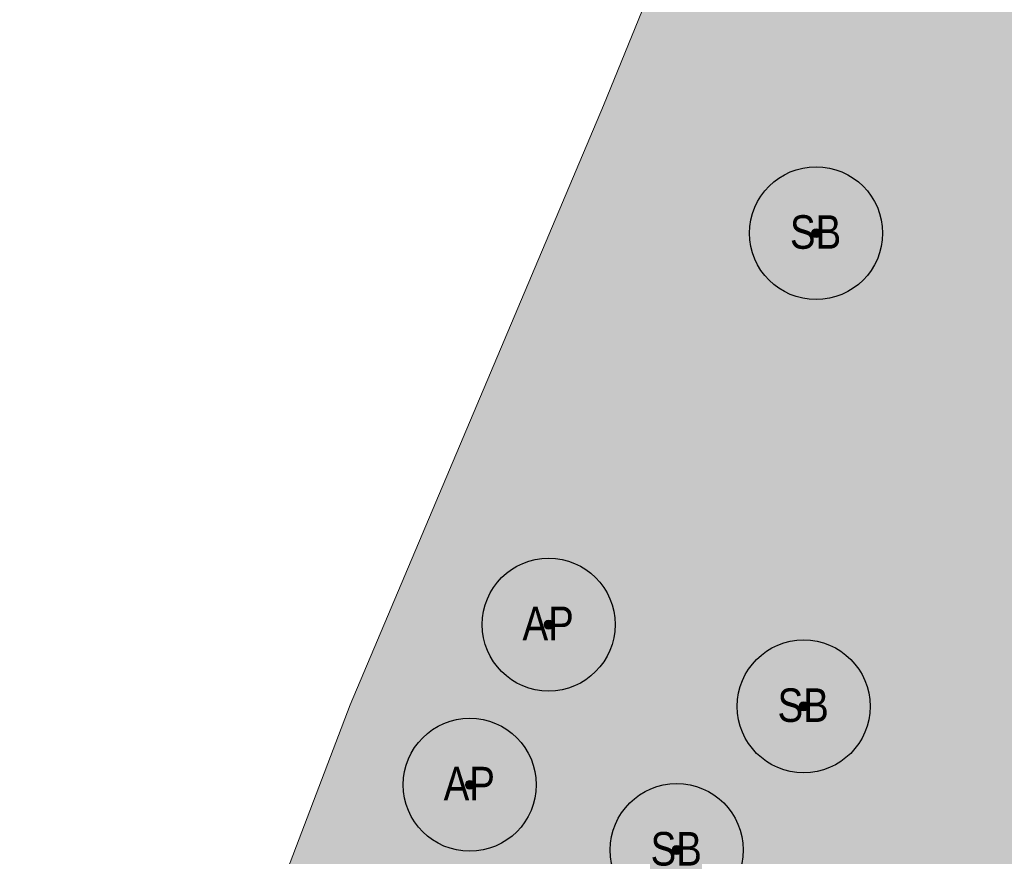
# Model space of a CAD drawing. Header units: centimetres. Extents: x 0 to 79565, y -33811 to 17832.
# Tile 78 of 205: x 0 to 3332, y 2426 to 5258. Entities that reach past the tile are written whole.
import ezdxf

# ---------------------------------------------------------------- set-up
doc = ezdxf.new("R2010")
doc.units = ezdxf.units.CM
for name, color, linetype, lineweight in [('_Zagospodarowanie terenu (2D)', 7, 'Continuous', 9), ('_Zagospodarowanie terenu (2D)-1', 7, 'Continuous', 9), ('Zagospodarowanie-Powierzchnie-Trawa', 7, 'Continuous', 9)]:
    doc.layers.add(name, color=color, linetype=linetype, lineweight=lineweight)
doc.layers.add('Zagospodarowanie-Opis-Tekst', color=7, linetype='Continuous', lineweight=9, true_color=0x0000dd)
doc.layers.add('Zagospodarowanie-Rośliny-Drzewa', color=3, linetype='Continuous', lineweight=25, true_color=0x00ff00)
doc.styles.add('Arial Narrow', font='ARIALN.TTF')

# ---------------------------------------------------------------- blocks, each defined once
blk = doc.blocks.new('[sb]-Wierzba płacząca')
at = {"layer": 'Zagospodarowanie-Opis-Tekst', "linetype": 'Continuous', "lineweight": 0, "true_color": 0x888888}
h = blk.add_hatch(color=252, dxfattribs=at)
edge = h.paths.add_edge_path()
edge.add_arc((0, 0), 10, 0, 360)
at = {"layer": 'Zagospodarowanie-Rośliny-Drzewa', "linetype": 'Continuous', "lineweight": 0, "true_color": 0x99cc00, "transparency": 33554577}
h = blk.add_hatch(color=62, dxfattribs=at)
edge = h.paths.add_edge_path()
edge.add_arc((0, 0), 150, 0, 360)
at = {"layer": 'Zagospodarowanie-Opis-Tekst', "color": 172, "true_color": 0x0000dd}
blk.add_circle((0, 0), 10, dxfattribs=at)
at = {"layer": 'Zagospodarowanie-Rośliny-Drzewa', "color": 114, "true_color": 0x00a75b}
blk.add_circle((0, 0), 150, dxfattribs=at)
at = {"layer": 'Zagospodarowanie-Opis-Tekst', "color": 172, "true_color": 0x0000dd, "insert": (-58.9, 40.5), "char_height": 75.65, "attachment_point": 1, "line_spacing_factor": 0.966875, "style": 'Arial Narrow'}
blk.add_mtext('SB', dxfattribs=at)
blk = doc.blocks.new('[AP]-Klon zwyczajny')
at = {"layer": 'Zagospodarowanie-Opis-Tekst', "linetype": 'Continuous', "lineweight": 0, "true_color": 0x888888}
h = blk.add_hatch(color=252, dxfattribs=at)
edge = h.paths.add_edge_path()
edge.add_arc((0, 0), 10, 0, 360)
at = {"layer": 'Zagospodarowanie-Rośliny-Drzewa', "linetype": 'Continuous', "lineweight": 0, "true_color": 0x00a75b, "transparency": 33554508}
h = blk.add_hatch(color=114, dxfattribs=at)
edge = h.paths.add_edge_path()
edge.add_arc((0, 0), 150, 0, 360)
at = {"layer": 'Zagospodarowanie-Opis-Tekst', "color": 172, "true_color": 0x0000dd}
blk.add_circle((0, 0), 10, dxfattribs=at)
at = {"layer": 'Zagospodarowanie-Rośliny-Drzewa', "color": 7}
blk.add_circle((0, 0), 150, dxfattribs=at)
at = {"layer": 'Zagospodarowanie-Opis-Tekst', "color": 172, "true_color": 0x0000dd, "insert": (-58.9, 40.5), "char_height": 75.65, "attachment_point": 1, "line_spacing_factor": 0.966875, "style": 'Arial Narrow'}
blk.add_mtext('AP', dxfattribs=at)
blk = doc.blocks.new('Zagospodarowanie terenu (2D)')
at = {"layer": 'Zagospodarowanie-Powierzchnie-Trawa', "linetype": 'Continuous', "lineweight": 0, "true_color": 0x99ff6f, "transparency": 33554457}
blk.add_hatch(color=81, dxfattribs=at).paths.add_polyline_path([(934852511, -397454817.9), (934852469, -397454799.9), (934851229, -397457816.9), (934851477, -397457968.9), (934851685, -397458155.9), (934851842, -397458358.9), (934851943, -397458526.9), (934852003, -397458671.9), (934852069, -397458923.9), (934852097, -397459199.9), (934852076, -397459468.9), (934852016, -397459716.9), (934851977, -397459828.9), (934851243, -397459510.9), (934851168, -397459643.9), (934850924, -397460398.9), (934850750, -397460346.9), (934850636, -397460681.9), (934849625, -397460337.9), (934849735, -397459978.9), (934848794, -397459678.9), (934848752, -397460022.9), (934848866, -397460196.9), (934848893, -397460223.9), (934848947, -397460065.9), (934849293, -397460180.9), (934849129, -397460647.9), (934848873, -397460562.9), (934848405, -397460413.9), (934848538, -397459993.9), (934847111.9, -397457766.3), (934847042, -397457825.9), (934846877, -397458319.9), (934846870, -397458910.9), (934847225, -397459233.9), (934847717, -397460670.9), (934845915, -397463530.9), (934841781, -397461429.9), (934840416, -397462467.9), (934840191, -397462779.9), (934839207, -397464153.9), (934839114, -397464287.9), (934838419, -397465993.9), (934837561, -397468022.9), (934836443, -397470960.9), (934840596, -397472626.9), (934840635, -397472645.9), (934840828, -397472737.9), (934843011, -397473686.9), (934847231, -397477361.9), (934848170, -397478004.9), (934850373, -397470291.9), (934849369, -397470319.9), (934850763, -397462868.9), (934853329, -397462798.9), (934854224, -397460848.9), (934853941, -397459361.9), (934853856, -397456132.9), (934854207.5, -397454960.4), (934854196, -397454738.9), (934853760, -397454354.9), (934853242, -397453887.9), (934853148, -397454014.9), (934853070, -397453962.9), (934853156, -397453820.9), (934852926, -397453624.9), (934852696, -397454233.9)])
at = {"layer": 'Zagospodarowanie-Powierzchnie-Trawa', "flags": 128}
blk.add_lwpolyline([(934847717, -397460670.9), (934845915, -397463530.9), (934841781, -397461429.9), (934840416, -397462467.9), (934840191, -397462779.9), (934839207, -397464153.9), (934839114, -397464287.9), (934838419, -397465993.9), (934837561, -397468022.9), (934836443, -397470960.9), (934840596, -397472626.9), (934840635, -397472645.9), (934840828, -397472737.9), (934843011, -397473686.9), (934847231, -397477361.9), (934848170, -397478004.9), (934850373, -397470291.9), (934849369, -397470319.9), (934850763, -397462868.9), (934853329, -397462798.9), (934854224, -397460848.9)], dxfattribs=at)
at = {"layer": 'Zagospodarowanie-Rośliny-Drzewa', "color": 7, "xscale": 1.5, "yscale": 1.5, "zscale": 1.5}
for name, p in [('[sb]-Wierzba płacząca', (934839138, -397466425.9)), ('[AP]-Klon zwyczajny', (934838233, -397467750.9)), ('[sb]-Wierzba płacząca', (934839096, -397468027.6)), ('[AP]-Klon zwyczajny', (934837966.1, -397468293.1)), ('[sb]-Wierzba płacząca', (934838666.4, -397468513.8))]:
    blk.add_blockref(name, p, dxfattribs=at)
blk = doc.blocks.new('[sb]-Wierzba płacząca-1')
at = {"layer": 'Zagospodarowanie-Opis-Tekst', "linetype": 'Continuous', "lineweight": 0, "true_color": 0x888888}
h = blk.add_hatch(color=252, dxfattribs=at)
edge = h.paths.add_edge_path()
edge.add_arc((0, 0), 10, 0, 360)
at = {"layer": 'Zagospodarowanie-Rośliny-Drzewa', "linetype": 'Continuous', "lineweight": 0, "true_color": 0x99cc00, "transparency": 33554577}
h = blk.add_hatch(color=62, dxfattribs=at)
edge = h.paths.add_edge_path()
edge.add_arc((0, 0), 150, 0, 360)
at = {"layer": 'Zagospodarowanie-Opis-Tekst', "color": 172, "true_color": 0x0000dd}
blk.add_circle((0, 0), 10, dxfattribs=at)
at = {"layer": 'Zagospodarowanie-Rośliny-Drzewa', "color": 114, "true_color": 0x00a75b}
blk.add_circle((0, 0), 150, dxfattribs=at)
at = {"layer": 'Zagospodarowanie-Opis-Tekst', "color": 172, "true_color": 0x0000dd, "insert": (-58.9, 40.5), "char_height": 75.65, "attachment_point": 1, "line_spacing_factor": 0.966875, "style": 'Arial Narrow'}
blk.add_mtext('SB', dxfattribs=at)
blk = doc.blocks.new('[AP]-Klon zwyczajny-1')
at = {"layer": 'Zagospodarowanie-Opis-Tekst', "linetype": 'Continuous', "lineweight": 0, "true_color": 0x888888}
h = blk.add_hatch(color=252, dxfattribs=at)
edge = h.paths.add_edge_path()
edge.add_arc((0, 0), 10, 0, 360)
at = {"layer": 'Zagospodarowanie-Rośliny-Drzewa', "linetype": 'Continuous', "lineweight": 0, "true_color": 0x00a75b, "transparency": 33554508}
h = blk.add_hatch(color=114, dxfattribs=at)
edge = h.paths.add_edge_path()
edge.add_arc((0, 0), 150, 0, 360)
at = {"layer": 'Zagospodarowanie-Opis-Tekst', "color": 172, "true_color": 0x0000dd}
blk.add_circle((0, 0), 10, dxfattribs=at)
at = {"layer": 'Zagospodarowanie-Rośliny-Drzewa', "color": 7}
blk.add_circle((0, 0), 150, dxfattribs=at)
at = {"layer": 'Zagospodarowanie-Opis-Tekst', "color": 172, "true_color": 0x0000dd, "insert": (-58.9, 40.5), "char_height": 75.65, "attachment_point": 1, "line_spacing_factor": 0.966875, "style": 'Arial Narrow'}
blk.add_mtext('AP', dxfattribs=at)
blk = doc.blocks.new('Zagospodarowanie terenu (2D)-1')
at = {"layer": 'Zagospodarowanie-Powierzchnie-Trawa', "linetype": 'Continuous', "lineweight": 0, "true_color": 0x99ff6f, "transparency": 33554457}
blk.add_hatch(color=81, dxfattribs=at).paths.add_polyline_path([(934852511, -397454817.9), (934852469, -397454799.9), (934851229, -397457816.9), (934851477, -397457968.9), (934851685, -397458155.9), (934851842, -397458358.9), (934851943, -397458526.9), (934852003, -397458671.9), (934852069, -397458923.9), (934852097, -397459199.9), (934852076, -397459468.9), (934852016, -397459716.9), (934851977, -397459828.9), (934851243, -397459510.9), (934851168, -397459643.9), (934850924, -397460398.9), (934850750, -397460346.9), (934850636, -397460681.9), (934849625, -397460337.9), (934849735, -397459978.9), (934848794, -397459678.9), (934848752, -397460022.9), (934848866, -397460196.9), (934848893, -397460223.9), (934848947, -397460065.9), (934849293, -397460180.9), (934849129, -397460647.9), (934848873, -397460562.9), (934848405, -397460413.9), (934848538, -397459993.9), (934847111.9, -397457766.3), (934847042, -397457825.9), (934846877, -397458319.9), (934846870, -397458910.9), (934847225, -397459233.9), (934847717, -397460670.9), (934845915, -397463530.9), (934841781, -397461429.9), (934840416, -397462467.9), (934840191, -397462779.9), (934839207, -397464153.9), (934839114, -397464287.9), (934838419, -397465993.9), (934837561, -397468022.9), (934836443, -397470960.9), (934840596, -397472626.9), (934840635, -397472645.9), (934840828, -397472737.9), (934843011, -397473686.9), (934847231, -397477361.9), (934848170, -397478004.9), (934850373, -397470291.9), (934849369, -397470319.9), (934850763, -397462868.9), (934853329, -397462798.9), (934854224, -397460848.9), (934853941, -397459361.9), (934853856, -397456132.9), (934854207.5, -397454960.4), (934854196, -397454738.9), (934853760, -397454354.9), (934853242, -397453887.9), (934853148, -397454014.9), (934853070, -397453962.9), (934853156, -397453820.9), (934852926, -397453624.9), (934852696, -397454233.9)])
at = {"layer": 'Zagospodarowanie-Powierzchnie-Trawa', "flags": 128}
blk.add_lwpolyline([(934847717, -397460670.9), (934845915, -397463530.9), (934841781, -397461429.9), (934840416, -397462467.9), (934840191, -397462779.9), (934839207, -397464153.9), (934839114, -397464287.9), (934838419, -397465993.9), (934837561, -397468022.9), (934836443, -397470960.9), (934840596, -397472626.9), (934840635, -397472645.9), (934840828, -397472737.9), (934843011, -397473686.9), (934847231, -397477361.9), (934848170, -397478004.9), (934850373, -397470291.9), (934849369, -397470319.9), (934850763, -397462868.9), (934853329, -397462798.9), (934854224, -397460848.9)], dxfattribs=at)
at = {"layer": 'Zagospodarowanie-Rośliny-Drzewa', "color": 7, "xscale": 1.5, "yscale": 1.5, "zscale": 1.5}
for name, p in [('[sb]-Wierzba płacząca-1', (934839138, -397466425.9)), ('[AP]-Klon zwyczajny-1', (934838233, -397467750.9)), ('[sb]-Wierzba płacząca-1', (934839096, -397468027.6)), ('[AP]-Klon zwyczajny-1', (934837966.1, -397468293.1)), ('[sb]-Wierzba płacząca-1', (934838666.4, -397468513.8))]:
    blk.add_blockref(name, p, dxfattribs=at)

msp = doc.modelspace()

# ---------------------------------------------------------------- block references
at = {"layer": '_Zagospodarowanie terenu (2D)'}
msp.add_blockref('Zagospodarowanie terenu (2D)', (-934836443, 397470960.9), dxfattribs=at)

# ---------------------------------------------------------------- next in the draw order: block references
at = {"layer": '_Zagospodarowanie terenu (2D)-1'}
msp.add_blockref('Zagospodarowanie terenu (2D)-1', (-934836443, 397470960.9), dxfattribs=at)

doc.saveas('drawing.dxf')
